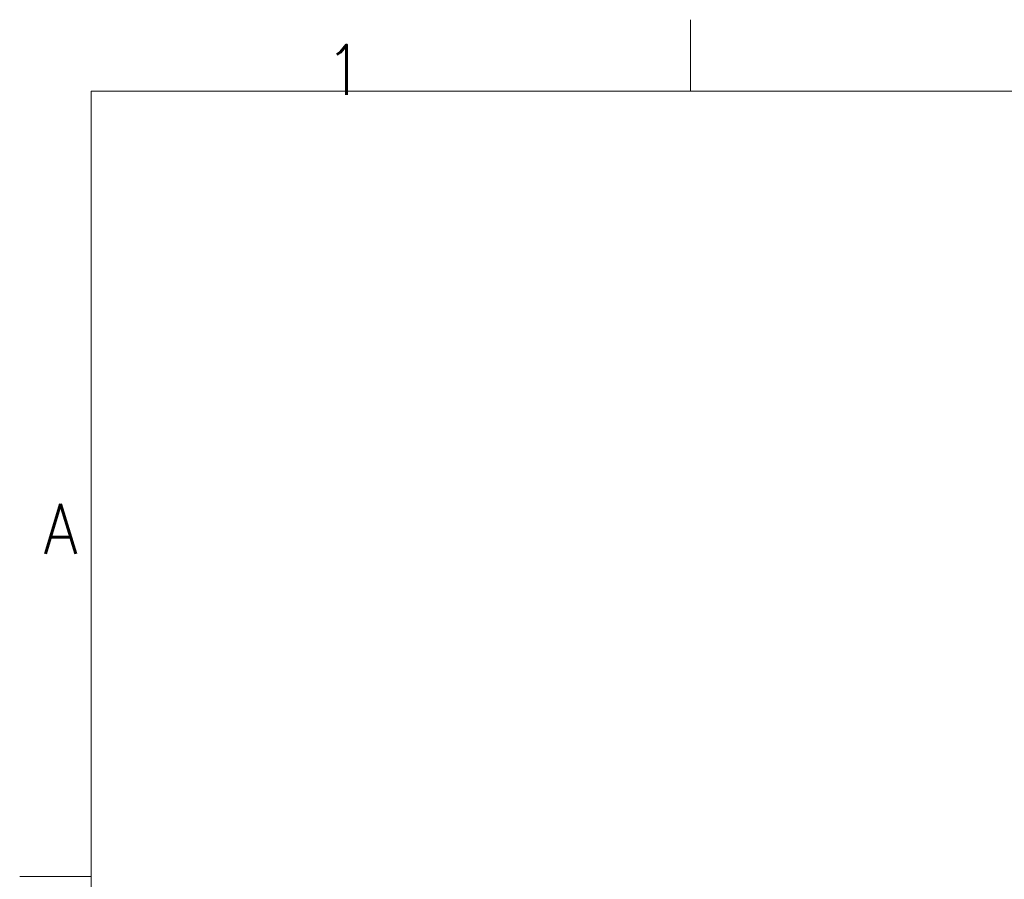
# Model space of a CAD drawing. Header units: inches. Extents: x 0 to 23760, y -13 to 16800.
# Tile 76 of 207: x 0 to 2759, y 14392 to 16800. Entities that reach past the tile are written whole.
import ezdxf

# ---------------------------------------------------------------- set-up
doc = ezdxf.new("R2010")
doc.units = ezdxf.units.IN
doc.layers.add('210', color=7, linetype='Continuous', true_color=0xffffff)
doc.styles.add('latin_extended', font='simplex.shx')

msp = doc.modelspace()

# ---------------------------------------------------------------- linework, layer by layer
at = {"layer": '210', "color": 7, "linetype": 'Continuous', "lineweight": 18}
for p, q in [((1880, 16600), (1880, 16800)), ((200, 200), (200, 16600)), ((200, 16600), (23560, 16600)), ((200, 14400), (0, 14400))]:
    msp.add_line(p, q, dxfattribs=at)

# ---------------------------------------------------------------- texts
at = {"layer": '210', "color": 211, "linetype": 'Continuous', "lineweight": 18, "char_height": 140, "attachment_point": 7, "line_spacing_factor": 0.963855, "style": 'latin_extended'}
for s, insert in [('\\W0.9188;1', (855.328, 16589.303)), ('\\W0.8818;A', (67.11, 15303.644))]:
    msp.add_mtext(s, dxfattribs=dict(at, insert=insert))

doc.saveas('drawing.dxf')
